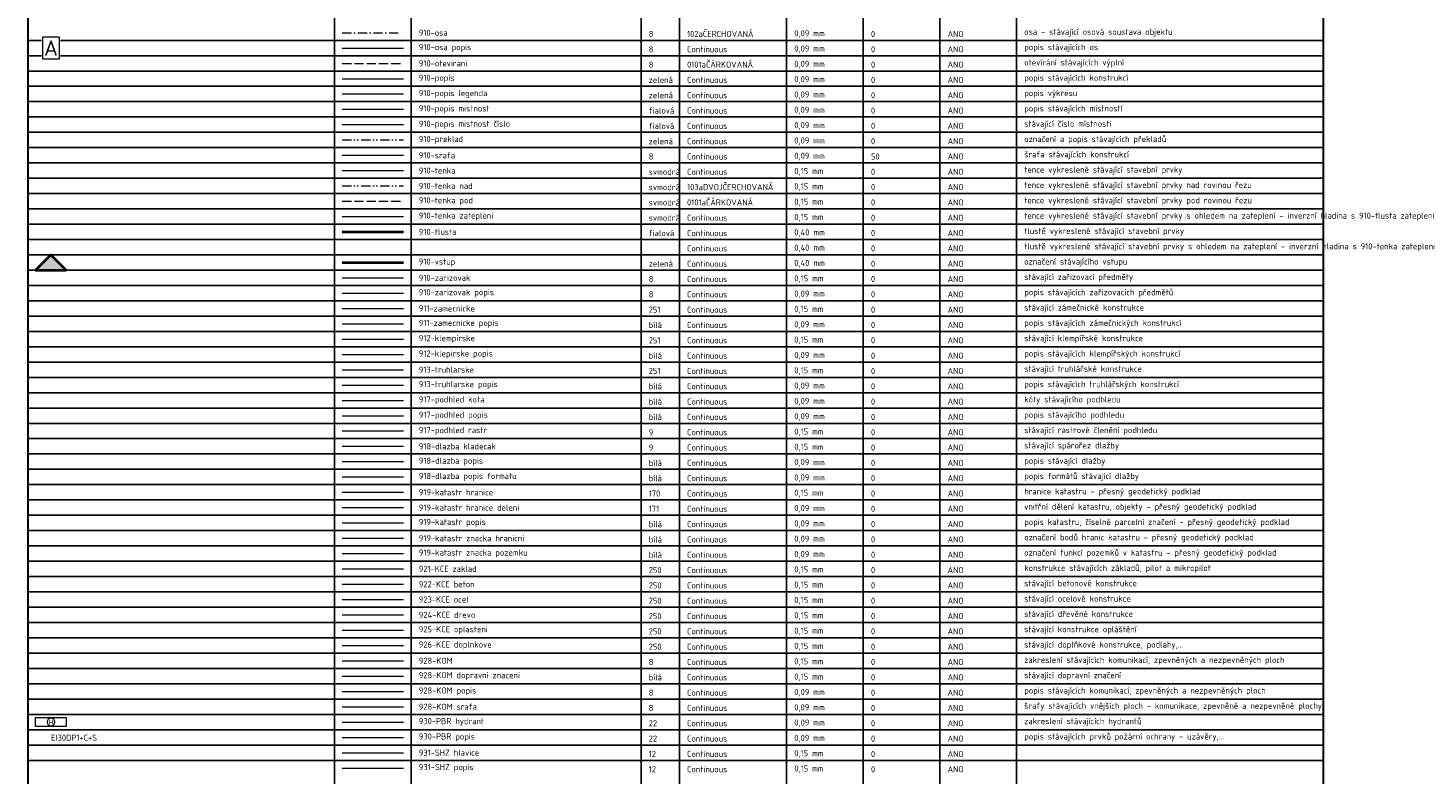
# Model space of a CAD drawing. Header units: metres. Extents: x -115250 to 1551995, y -140807 to 374743.
# Tile 3 of 205: x -110250 to -64578, y -109196 to -84846. Entities that reach past the tile are written whole.
import ezdxf

# ---------------------------------------------------------------- set-up
doc = ezdxf.new("R2010")
doc.units = ezdxf.units.M
doc.header["$LTSCALE"] = 100
doc.header["$PDMODE"] = 3
doc.header["$PDSIZE"] = 150
for name, pattern in [('0101aČÁRKOVANÁ', [4, 3, -1]), ('0102aČERCHOVANÁ', [5.1, 3, -1, 0.1, -1]), ('0103aDVOJČERCHOVANÁ', [6.2, 3, -1, 0.1, -1, 0.1, -1])]:
    doc.linetypes.add(name, pattern=pattern)
doc.layers.get('Defpoints').update_dxf_attribs({"lineweight": 9})
for name, color, linetype, lineweight in [('910-osa', 8, '0102aČERCHOVANÁ', 9), ('910-osa popis', 8, 'Continuous', 9), ('910-otevirani', 8, '0101aČÁRKOVANÁ', 9), ('910-popis', 3, 'Continuous', 9), ('910-popis legenda', 3, 'Continuous', 9), ('910-popis mistnost', 6, 'Continuous', 9), ('910-popis mistnost cislo', 6, 'Continuous', 9), ('910-preklad', 3, '0103aDVOJČERCHOVANÁ', 15), ('910-tenka', 4, 'Continuous', 15), ('910-tenka nad', 4, '0103aDVOJČERCHOVANÁ', 15), ('910-tenka pod', 4, '0101aČÁRKOVANÁ', 15), ('910-tenka zatepleni', 4, 'Continuous', 15), ('910-tlusta', 6, 'Continuous', 40), ('910-vstup', 3, 'Continuous', 40), ('910-zarizovak', 8, 'Continuous', 15), ('910-zarizovak popis', 8, 'Continuous', 9), ('911-zamecnicke', 251, 'Continuous', 15), ('911-zamecnicke popis', 7, 'Continuous', 9), ('912-klempirske', 251, 'Continuous', 15), ('912-klempirske popis', 7, 'Continuous', 9), ('913-truhlarske', 251, 'Continuous', 15), ('913-truhlarske popis', 7, 'Continuous', 9), ('917-podhled kota', 7, 'Continuous', 9), ('917-podhled popis', 7, 'Continuous', 9), ('917-pohled rastr', 9, 'Continuous', 15), ('918-dlazba kladecak', 9, 'Continuous', 15), ('918-dlazba popis', 7, 'Continuous', 9), ('918-dlazba popis formatu', 7, 'Continuous', 9), ('919-katastr hranice', 170, 'Continuous', 15), ('919-katastr hranice deleni', 171, 'Continuous', 9), ('919-katastr popis', 7, 'Continuous', 9), ('919-katastr znacka hranicni', 7, 'Continuous', 9), ('919-katastr znacka pozemku', 7, 'Continuous', 9), ('921-KCE zaklad', 250, 'Continuous', 15), ('922-KCE beton', 250, 'Continuous', 15), ('923-KCE ocel', 250, 'Continuous', 15), ('924-KCE drevo', 250, 'Continuous', 15), ('925-KCE oplasteni', 250, 'Continuous', 15), ('926-KCE doplnkove', 250, 'Continuous', 15), ('928-KOM', 8, 'Continuous', 15), ('928-KOM dopravni znaceni', 7, 'Continuous', 15), ('928-KOM popis', 8, 'Continuous', 9), ('928-KOM srafa', 8, 'Continuous', 9), ('930-PBR hydrant', 22, 'Continuous', 15), ('930-PBR popis', 22, 'Continuous', 9), ('931-SHZ hlavice', 12, 'Continuous', 15), ('931-SHZ popis', 12, 'Continuous', 15)]:
    doc.layers.add(name, color=color, linetype=linetype, lineweight=lineweight)
doc.layers.add('910-srafa', color=8, linetype='Continuous', lineweight=9, transparency=0.5)
doc.styles.add('ISOCPEUR', font='isocpeur.ttf')
doc.styles.get("Standard").update_dxf_attribs({"font": 'isocpeur.ttf'})
doc.dimstyles.new('popis', dxfattribs={"dimscale": 100, "dimtxt": 2.5, "dimasz": 2, "dimexe": 1, "dimexo": 1, "dimgap": -0.5, "dimtad": 0, "dimtih": 1, "dimtoh": 1, "dimdec": 0, "dimtxsty": 'ISOCPEUR', "dimblk": 'NONE', "dimcen": 0, "dimdle": 1, "dimse1": 1, "dimse2": 1, "dimsd1": 1, "dimsd2": 1, "dimclrd": 256, "dimclre": 256, "dimclrt": 256, "dimadec": 0, "dimazin": 0, "dimtfac": 1, "dimtdec": 0, "dimtix": 1, "dimtmove": 2, "dimatfit": 3, "dimldrblk": 'NONE', "dimfxl": 2, "dimtfill": 1, "dimlwd": -1, "dimlwe": -1, "dimarcsym": 0})

# ---------------------------------------------------------------- blocks, each defined once
blk = doc.blocks.new('*D41')
at = {"layer": '910-osa popis', "transparency": 16777216, "insert": (-109500, -85500), "char_height": 500, "attachment_point": 5, "style": 'ISOCPEUR', "bg_fill": 3, "box_fill_scale": 1.1, "bg_fill_color": 256, "bg_fill_true_color": 13158600, "bg_fill_transparency": 0}
blk.add_mtext('A', dxfattribs=at)
at = {"layer": '910-osa popis', "transparency": 16777216}
for p, q in [((-109225, -85150), (-109775, -85150)), ((-109775, -85150), (-109775, -85850)), ((-109225, -85850), (-109225, -85150)), ((-109775, -85850), (-109225, -85850))]:
    blk.add_line(p, q, dxfattribs=at)
at = {"layer": 'Defpoints', "color": 0, "transparency": 16777216}
blk.add_point((-109500, -85500), dxfattribs=at)
blk.add_point((-109500, -85500), dxfattribs=at)
blk.add_point((-109500, -85500), dxfattribs=at)
blk = doc.blocks.new('_None')
blk = doc.blocks.new('hydrant')
blk.add_circle((0, 0), 250)
at = {"insert": (0, 0), "char_height": 300, "attachment_point": 5}
blk.add_mtext_dynamic_manual_height_columns('H', width=177.5, gutter_width=12.5, heights=[0], dxfattribs=at)

msp = doc.modelspace()

# ---------------------------------------------------------------- hatches: boundary and pattern name
at = {"layer": '910-vstup'}
h = msp.add_hatch(color=256, dxfattribs=at)
h.dxf.hatch_style = 1
h.paths.add_polyline_path([(-109000, -92750), (-109500, -92250), (-110000, -92750)])

# ---------------------------------------------------------------- linework, layer by layer
at = {"lineweight": 30}
for p, q in [((-110250, 750), (-110250, -140250)), ((-68000, 750), (-68000, -140750))]:
    msp.add_line(p, q, dxfattribs=at)
for p, q in [((-100250, 750), (-100250, -140250)), ((-97750, 750), (-97750, -140250)), ((-90250, 750), (-90250, -140250)), ((-89000, 750), (-89000, -140250)), ((-85500, 750), (-85500, -140250)), ((-83000, 750), (-83000, -140250)), ((-80500, 750), (-80500, -140250)), ((-78000, 750), (-78000, -140250)), ((-110250, -85250), (-68000, -85250)), ((-110250, -85750), (-68000, -85750)), ((-110250, -86250), (-68000, -86250)), ((-110250, -86750), (-68000, -86750)), ((-110250, -87250), (-68000, -87250)), ((-110250, -87750), (-68000, -87750)), ((-110250, -88250), (-68000, -88250)), ((-110250, -88750), (-68000, -88750)), ((-110250, -89250), (-68000, -89250)), ((-110250, -89750), (-68000, -89750)), ((-110250, -90250), (-68000, -90250)), ((-110250, -90750), (-68000, -90750)), ((-110250, -91250), (-68000, -91250)), ((-110250, -91750), (-68000, -91750)), ((-110250, -92250), (-68000, -92250)), ((-110250, -92750), (-68000, -92750)), ((-110250, -93250), (-68000, -93250)), ((-110250, -93750), (-68000, -93750)), ((-110250, -94250), (-68000, -94250)), ((-110250, -94750), (-68000, -94750)), ((-110250, -95250), (-68000, -95250)), ((-110250, -95750), (-68000, -95750)), ((-110250, -96250), (-68000, -96250)), ((-110250, -96750), (-68000, -96750)), ((-110250, -97250), (-68000, -97250)), ((-110250, -97750), (-68000, -97750)), ((-110250, -98250), (-68000, -98250)), ((-110250, -98750), (-68000, -98750)), ((-110250, -99250), (-68000, -99250)), ((-110250, -99750), (-68000, -99750)), ((-110250, -100250), (-68000, -100250)), ((-110250, -100750), (-68000, -100750)), ((-110250, -101250), (-68000, -101250)), ((-110250, -101750), (-68000, -101750)), ((-110250, -102250), (-68000, -102250)), ((-110250, -102750), (-68000, -102750)), ((-110250, -103250), (-68000, -103250)), ((-110250, -103750), (-68000, -103750)), ((-110250, -104250), (-68000, -104250)), ((-110250, -104750), (-68000, -104750)), ((-110250, -105250), (-68000, -105250)), ((-110250, -105750), (-68000, -105750)), ((-110250, -106250), (-68000, -106250)), ((-110250, -106750), (-68000, -106750)), ((-110250, -107250), (-68000, -107250)), ((-110250, -107750), (-68000, -107750)), ((-110250, -108250), (-68000, -108250)), ((-110250, -108750), (-68000, -108750))]:
    msp.add_line(p, q)
at = {"layer": '910-osa'}
msp.add_lwpolyline([(-100000, -85000), (-98000, -85000)], dxfattribs=at)
at = {"layer": '910-osa popis'}
msp.add_lwpolyline([(-100000, -85500), (-98000, -85500)], dxfattribs=at)
at = {"layer": '910-otevirani'}
msp.add_lwpolyline([(-100000, -86000), (-98000, -86000)], dxfattribs=at)
at = {"layer": '910-popis'}
msp.add_lwpolyline([(-100000, -86500), (-98000, -86500)], dxfattribs=at)
at = {"layer": '910-popis legenda'}
msp.add_lwpolyline([(-100000, -87000), (-98000, -87000)], dxfattribs=at)
at = {"layer": '910-popis mistnost'}
msp.add_lwpolyline([(-100000, -87500), (-98000, -87500)], dxfattribs=at)
at = {"layer": '910-popis mistnost cislo'}
msp.add_lwpolyline([(-100000, -88000), (-98000, -88000)], dxfattribs=at)
at = {"layer": '910-preklad'}
msp.add_lwpolyline([(-100000, -88500), (-98000, -88500)], dxfattribs=at)
at = {"layer": '910-srafa'}
msp.add_lwpolyline([(-100000, -89000), (-98000, -89000)], dxfattribs=at)
at = {"layer": '910-tenka'}
msp.add_lwpolyline([(-100000, -89500), (-98000, -89500)], dxfattribs=at)
at = {"layer": '910-tenka nad', "linetype": '0103aDVOJČERCHOVANÁ'}
msp.add_lwpolyline([(-100000, -90000), (-98000, -90000)], dxfattribs=at)
at = {"layer": '910-tenka pod'}
msp.add_lwpolyline([(-100000, -90500), (-98000, -90500)], dxfattribs=at)
at = {"layer": '910-tenka zatepleni'}
msp.add_lwpolyline([(-100000, -91000), (-98000, -91000)], dxfattribs=at)
at = {"layer": '910-tlusta'}
msp.add_lwpolyline([(-100000, -91500), (-98000, -91500)], dxfattribs=at)
at = {"layer": '910-vstup'}
msp.add_lwpolyline([(-109000, -92750), (-109500, -92250), (-110000, -92750)], close=True, dxfattribs=at)
msp.add_lwpolyline([(-100000, -92500), (-98000, -92500)], dxfattribs=at)
at = {"layer": '910-zarizovak'}
msp.add_lwpolyline([(-100000, -93000), (-98000, -93000)], dxfattribs=at)
at = {"layer": '910-zarizovak popis'}
msp.add_lwpolyline([(-100000, -93500), (-98000, -93500)], dxfattribs=at)
at = {"layer": '911-zamecnicke'}
msp.add_lwpolyline([(-100000, -94000), (-98000, -94000)], dxfattribs=at)
at = {"layer": '911-zamecnicke popis'}
msp.add_lwpolyline([(-100000, -94500), (-98000, -94500)], dxfattribs=at)
at = {"layer": '912-klempirske'}
msp.add_lwpolyline([(-100000, -95000), (-98000, -95000)], dxfattribs=at)
at = {"layer": '912-klempirske popis'}
msp.add_lwpolyline([(-100000, -95500), (-98000, -95500)], dxfattribs=at)
at = {"layer": '913-truhlarske'}
msp.add_lwpolyline([(-100000, -96000), (-98000, -96000)], dxfattribs=at)
at = {"layer": '913-truhlarske popis'}
msp.add_lwpolyline([(-100000, -96500), (-98000, -96500)], dxfattribs=at)
at = {"layer": '917-podhled kota'}
msp.add_lwpolyline([(-100000, -97000), (-98000, -97000)], dxfattribs=at)
at = {"layer": '917-podhled popis'}
msp.add_lwpolyline([(-100000, -97500), (-98000, -97500)], dxfattribs=at)
at = {"layer": '917-pohled rastr'}
msp.add_lwpolyline([(-100000, -98000), (-98000, -98000)], dxfattribs=at)
at = {"layer": '918-dlazba kladecak'}
msp.add_lwpolyline([(-100000, -98500), (-98000, -98500)], dxfattribs=at)
at = {"layer": '918-dlazba popis'}
msp.add_lwpolyline([(-100000, -99000), (-98000, -99000)], dxfattribs=at)
at = {"layer": '918-dlazba popis formatu'}
msp.add_lwpolyline([(-100000, -99500), (-98000, -99500)], dxfattribs=at)
at = {"layer": '919-katastr hranice'}
msp.add_lwpolyline([(-100000, -100000), (-98000, -100000)], dxfattribs=at)
at = {"layer": '919-katastr hranice deleni'}
msp.add_lwpolyline([(-100000, -100500), (-98000, -100500)], dxfattribs=at)
at = {"layer": '919-katastr popis'}
msp.add_lwpolyline([(-100000, -101000), (-98000, -101000)], dxfattribs=at)
at = {"layer": '919-katastr znacka hranicni'}
msp.add_lwpolyline([(-100000, -101500), (-98000, -101500)], dxfattribs=at)
at = {"layer": '919-katastr znacka pozemku'}
msp.add_lwpolyline([(-100000, -102000), (-98000, -102000)], dxfattribs=at)
at = {"layer": '921-KCE zaklad'}
msp.add_lwpolyline([(-100000, -102500), (-98000, -102500)], dxfattribs=at)
at = {"layer": '922-KCE beton'}
msp.add_lwpolyline([(-100000, -103000), (-98000, -103000)], dxfattribs=at)
at = {"layer": '923-KCE ocel'}
msp.add_lwpolyline([(-100000, -103500), (-98000, -103500)], dxfattribs=at)
at = {"layer": '924-KCE drevo'}
msp.add_lwpolyline([(-100000, -104000), (-98000, -104000)], dxfattribs=at)
at = {"layer": '925-KCE oplasteni'}
msp.add_lwpolyline([(-100000, -104500), (-98000, -104500)], dxfattribs=at)
at = {"layer": '926-KCE doplnkove'}
msp.add_lwpolyline([(-100000, -105000), (-98000, -105000)], dxfattribs=at)
at = {"layer": '928-KOM'}
msp.add_lwpolyline([(-100000, -105500), (-98000, -105500)], dxfattribs=at)
at = {"layer": '928-KOM dopravni znaceni'}
msp.add_lwpolyline([(-100000, -106000), (-98000, -106000)], dxfattribs=at)
at = {"layer": '928-KOM popis'}
msp.add_lwpolyline([(-100000, -106500), (-98000, -106500)], dxfattribs=at)
at = {"layer": '928-KOM srafa'}
msp.add_lwpolyline([(-100000, -107000), (-98000, -107000)], dxfattribs=at)
at = {"layer": '930-PBR hydrant'}
msp.add_lwpolyline([(-109000, -107350), (-109000, -107650), (-110000, -107650), (-110000, -107350)], close=True, dxfattribs=at)
msp.add_lwpolyline([(-100000, -107500), (-98000, -107500)], dxfattribs=at)
at = {"layer": '930-PBR popis'}
msp.add_lwpolyline([(-100000, -108000), (-98000, -108000)], dxfattribs=at)
at = {"layer": '931-SHZ hlavice'}
msp.add_lwpolyline([(-100000, -108500), (-98000, -108500)], dxfattribs=at)
at = {"layer": '931-SHZ popis'}
msp.add_lwpolyline([(-100000, -109000), (-98000, -109000)], dxfattribs=at)

# ---------------------------------------------------------------- block references
at = {"layer": '930-PBR hydrant', "xscale": -0.5039979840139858, "yscale": 0.5039979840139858, "zscale": 0.5039979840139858, "rotation": 180}
msp.add_blockref('hydrant', (-109500, -107500), dxfattribs=at)

# ---------------------------------------------------------------- texts
at = {"char_height": 200, "attachment_point": 4}
for s, width, insert in [('102aČERCHOVANÁ', 2102, (-88750, -85039.9)), ('0,09 mm', 952, (-85250, -85039.9)), ('0', 122, (-82750, -85039.9)), ('ANO', 482, (-80250, -85039.9)), ('osa - stávající osová soustava objektu', 4882, (-77750, -85000)), ('0,09 mm', 952, (-85250, -85539.9)), ('popis stávajících os', 2442, (-77750, -85500)), ('Continuous', 1282, (-88750, -85539.9)), ('0,09 mm', 952, (-85250, -86039.9)), ('0', 122, (-82750, -85539.9)), ('ANO', 482, (-80250, -85539.9)), ('otevírání stávajících výplní', 3422, (-77750, -86000)), ('0101aČÁRKOVANÁ', 2102, (-88750, -86039.9)), ('0,09 mm', 952, (-85250, -86539.9)), ('0', 122, (-82750, -86039.9)), ('ANO', 482, (-80250, -86039.9)), ('popis stávajících konstrukcí', 3462, (-77750, -86500)), ('Continuous', 1282, (-88750, -86539.9)), ('0,09 mm', 952, (-85250, -87039.9)), ('0', 122, (-82750, -86539.9)), ('ANO', 482, (-80250, -86539.9)), ('popis výkresu', 1682, (-77750, -87000)), ('Continuous', 1282, (-88750, -87039.9)), ('0', 122, (-82750, -87039.9)), ('ANO', 482, (-80250, -87039.9)), ('popis stávajících místností', 3342, (-77750, -87500)), ('Continuous', 1282, (-88750, -87539.9)), ('0,09 mm', 952, (-85250, -87539.9)), ('0', 122, (-82750, -87539.9)), ('ANO', 482, (-80250, -87539.9)), ('Continuous', 1282, (-88750, -88039.9)), ('0,09 mm', 952, (-85250, -88039.9)), ('0', 122, (-82750, -88039.9)), ('ANO', 482, (-80250, -88039.9)), ('stávající číslo místnosti', 3002, (-77750, -88000)), ('Continuous', 1282, (-88750, -88539.9)), ('0,09 mm', 952, (-85250, -88539.9)), ('0', 122, (-82750, -88539.9)), ('ANO', 482, (-80250, -88539.9)), ('označení a popis stávajících překladů', 4642, (-77750, -88500)), ('Continuous', 1282, (-88750, -89039.9)), ('0,09 mm', 952, (-85250, -89039.9)), ('50', 262, (-82750, -89039.9)), ('ANO', 482, (-80250, -89039.9)), ('šrafa stávajících konstrukcí', 3502, (-77750, -89000)), ('Continuous', 1282, (-88750, -89539.9)), ('0,15 mm', 952, (-85250, -89539.9)), ('0', 122, (-82750, -89539.9)), ('ANO', 482, (-80250, -89539.9)), ('tence vykreslené stávající stavební prvky', 5242, (-77750, -89500)), ('103aDVOJČERCHOVANÁ', 2722, (-88750, -90039.9)), ('0,15 mm', 952, (-85250, -90039.9)), ('0', 122, (-82750, -90039.9)), ('ANO', 482, (-80250, -90039.9)), ('tence vykreslené stávající stavební prvky nad rovinou řezu', 7442, (-77750, -90000)), ('0101aČÁRKOVANÁ', 2102, (-88750, -90539.9)), ('0,15 mm', 952, (-85250, -90539.9)), ('tence vykreslené stávající stavební prvky pod rovinou řezu', 7442, (-77750, -90500)), ('0,15 mm', 952, (-85250, -91039.9)), ('0', 122, (-82750, -90539.9)), ('ANO', 482, (-80250, -90539.9)), ('tence vykreslené stávající stavební prvky s ohledem na zateplení - inverzní hladina s 910-tlusta zatepleni', 13422, (-77750, -91000)), ('Continuous', 1282, (-88750, -91039.9)), ('0,40 mm', 952, (-85250, -91539.9)), ('0', 122, (-82750, -91039.9)), ('ANO', 482, (-80250, -91039.9)), ('Continuous', 1282, (-88750, -91539.9)), ('0,40 mm', 952, (-85250, -92039.9)), ('0', 122, (-82750, -91539.9)), ('ANO', 482, (-80250, -91539.9)), ('tlustě vykreslené stávající stavební prvky', 5322, (-77750, -91500)), ('Continuous', 1282, (-88750, -92039.9)), ('0', 122, (-82750, -92039.9)), ('ANO', 482, (-80250, -92039.9)), ('označení stávajícího vstupu', 3442, (-77750, -92500)), ('tlustě vykreslené stávající stavební prvky s ohledem na zateplení - inverzní hladina s 910-tenka zatepleni', 13442, (-77750, -92000)), ('Continuous', 1282, (-88750, -92539.9)), ('0,40 mm', 952, (-85250, -92539.9)), ('0', 122, (-82750, -92539.9)), ('ANO', 482, (-80250, -92539.9)), ('stávající zařizovací předměty', 3642, (-77750, -93000)), ('Continuous', 1282, (-88750, -93039.9)), ('0,15 mm', 952, (-85250, -93039.9)), ('0', 122, (-82750, -93039.9)), ('ANO', 482, (-80250, -93039.9)), ('Continuous', 1282, (-88750, -93539.9)), ('0,09 mm', 952, (-85250, -93539.9)), ('0', 122, (-82750, -93539.9)), ('ANO', 482, (-80250, -93539.9)), ('popis stávajících zařizovacích předmětů', 4902, (-77750, -93500)), ('Continuous', 1282, (-88750, -94039.9)), ('0,15 mm', 952, (-85250, -94039.9)), ('0', 122, (-82750, -94039.9)), ('ANO', 482, (-80250, -94039.9)), ('stávající zámečnické konstrukce', 3942, (-77750, -94000)), ('Continuous', 1282, (-88750, -94539.9)), ('0,09 mm', 952, (-85250, -94539.9)), ('0', 122, (-82750, -94539.9)), ('ANO', 482, (-80250, -94539.9)), ('popis stávajících zámečnických konstrukcí', 5162, (-77750, -94500)), ('Continuous', 1282, (-88750, -95039.9)), ('0,15 mm', 952, (-85250, -95039.9)), ('0', 122, (-82750, -95039.9)), ('ANO', 482, (-80250, -95039.9)), ('stávající klempířské konstrukce', 3942, (-77750, -95000)), ('Continuous', 1282, (-88750, -95539.9)), ('0,09 mm', 952, (-85250, -95539.9)), ('0', 122, (-82750, -95539.9)), ('ANO', 482, (-80250, -95539.9)), ('popis stávajících klempířských konstrukcí', 5162, (-77750, -95500)), ('0,15 mm', 952, (-85250, -96039.9)), ('stávající truhlářské konstrukce', 3902, (-77750, -96000)), ('Continuous', 1282, (-88750, -96039.9)), ('0,09 mm', 952, (-85250, -96539.9)), ('0', 122, (-82750, -96039.9)), ('ANO', 482, (-80250, -96039.9)), ('popis stávajících truhlářských konstrukcí', 5122, (-77750, -96500)), ('Continuous', 1282, (-88750, -96539.9)), ('0,09 mm', 952, (-85250, -97039.9)), ('0', 122, (-82750, -96539.9)), ('ANO', 482, (-80250, -96539.9)), ('kóty stávajícího podhledu', 3162, (-77750, -97000)), ('Continuous', 1282, (-88750, -97039.9)), ('0,09 mm', 952, (-85250, -97539.9)), ('0', 122, (-82750, -97039.9)), ('ANO', 482, (-80250, -97039.9)), ('popis stávajícího podhledu', 3242, (-77750, -97500)), ('Continuous', 1282, (-88750, -97539.9)), ('0', 122, (-82750, -97539.9)), ('ANO', 482, (-80250, -97539.9)), ('stávající rastrové členění podhledu', 4382, (-77750, -98000)), ('Continuous', 1282, (-88750, -98039.9)), ('0,15 mm', 952, (-85250, -98039.9)), ('0', 122, (-82750, -98039.9)), ('ANO', 482, (-80250, -98039.9)), ('stávající spárořez dlažby', 3142, (-77750, -98500)), ('Continuous', 1282, (-88750, -98539.9)), ('0,15 mm', 952, (-85250, -98539.9)), ('0', 122, (-82750, -98539.9)), ('ANO', 482, (-80250, -98539.9)), ('Continuous', 1282, (-88750, -99039.9)), ('0,09 mm', 952, (-85250, -99039.9)), ('0', 122, (-82750, -99039.9)), ('ANO', 482, (-80250, -99039.9)), ('popis stávající dlažby', 2682, (-77750, -99000)), ('Continuous', 1282, (-88750, -99539.9)), ('0,09 mm', 952, (-85250, -99539.9)), ('0', 122, (-82750, -99539.9)), ('ANO', 482, (-80250, -99539.9)), ('popis formátů stávající dlažby', 3762, (-77750, -99500)), ('Continuous', 1282, (-88750, -100039.9)), ('0,15 mm', 952, (-85250, -100039.9)), ('0', 122, (-82750, -100039.9)), ('ANO', 482, (-80250, -100039.9)), ('hranice katastru - přesný geodetický podklad', 5662, (-77750, -100000)), ('Continuous', 1282, (-88750, -100539.9)), ('0,09 mm', 952, (-85250, -100539.9)), ('0', 122, (-82750, -100539.9)), ('ANO', 482, (-80250, -100539.9)), ('vnitřní dělení katastru, objekty - přesný geodetický podklad', 7552, (-77750, -100500)), ('Continuous', 1282, (-88750, -101039.9)), ('0,09 mm', 952, (-85250, -101039.9)), ('popis katastru, číselné parcelní značení - přesný geodetický podklad', 8612, (-77750, -101000)), ('0,09 mm', 952, (-85250, -101539.9)), ('0', 122, (-82750, -101039.9)), ('ANO', 482, (-80250, -101039.9)), ('označení bodů hranic katastru - přesný geodetický podklad', 7382, (-77750, -101500)), ('Continuous', 1282, (-88750, -101539.9)), ('0,09 mm', 952, (-85250, -102039.9)), ('0', 122, (-82750, -101539.9)), ('ANO', 482, (-80250, -101539.9)), ('označení funkcí pozemků v katastru - přesný geodetický podklad', 8142, (-77750, -102000)), ('Continuous', 1282, (-88750, -102039.9)), ('0,15 mm', 952, (-85250, -102539.9)), ('0', 122, (-82750, -102039.9)), ('ANO', 482, (-80250, -102039.9)), ('konstrukce stávajících základů, pilot a mikropilot', 6092, (-77750, -102500)), ('Continuous', 1282, (-88750, -102539.9)), ('0', 122, (-82750, -102539.9)), ('ANO', 482, (-80250, -102539.9)), ('stávající betonové konstrukce', 3722, (-77750, -103000)), ('Continuous', 1282, (-88750, -103039.9)), ('0,15 mm', 952, (-85250, -103039.9)), ('0', 122, (-82750, -103039.9)), ('ANO', 482, (-80250, -103039.9)), ('stávající ocelové konstrukce', 3522, (-77750, -103500)), ('Continuous', 1282, (-88750, -103539.9)), ('0,15 mm', 952, (-85250, -103539.9)), ('0', 122, (-82750, -103539.9)), ('ANO', 482, (-80250, -103539.9)), ('Continuous', 1282, (-88750, -104039.9)), ('0,15 mm', 952, (-85250, -104039.9)), ('0', 122, (-82750, -104039.9)), ('ANO', 482, (-80250, -104039.9)), ('stávající dřevěné konstrukce', 3582, (-77750, -104000)), ('Continuous', 1282, (-88750, -104539.9)), ('0,15 mm', 952, (-85250, -104539.9)), ('0', 122, (-82750, -104539.9)), ('ANO', 482, (-80250, -104539.9)), ('stávající konstrukce opláštění', 3762, (-77750, -104500)), ('Continuous', 1282, (-88750, -105039.9)), ('0,15 mm', 952, (-85250, -105039.9)), ('0', 122, (-82750, -105039.9)), ('ANO', 482, (-80250, -105039.9)), ('stávající doplňkové konstrukce, podlahy,...', 5182, (-77750, -105000)), ('Continuous', 1282, (-88750, -105539.9)), ('0,15 mm', 952, (-85250, -105539.9)), ('0', 122, (-82750, -105539.9)), ('ANO', 482, (-80250, -105539.9)), ('zakreslení stávajících komunikací, zpevněných a nezpevněných ploch', 8472, (-77750, -105500)), ('Continuous', 1282, (-88750, -106039.9)), ('0,15 mm', 952, (-85250, -106039.9)), ('0', 122, (-82750, -106039.9)), ('ANO', 482, (-80250, -106039.9)), ('stávající dopravní značení', 3262, (-77750, -106000)), ('0,09 mm', 952, (-85250, -106539.9)), ('popis stávajících komunikací, zpevněných a nezpevněných ploch', 7812, (-77750, -106500)), ('Continuous', 1282, (-88750, -106539.9)), ('0,09 mm', 952, (-85250, -107039.9)), ('0', 122, (-82750, -106539.9)), ('ANO', 482, (-80250, -106539.9)), ('šrafy stávajících vnějších ploch - komunikace, zpevněné a nezpevněné plochy', 9612, (-77750, -107000)), ('Continuous', 1282, (-88750, -107039.9)), ('0,09 mm', 952, (-85250, -107539.9)), ('0', 122, (-82750, -107039.9)), ('ANO', 482, (-80250, -107039.9)), ('zakreslení stávajících hydrantů', 3902, (-77750, -107500)), ('Continuous', 1282, (-88750, -107539.9)), ('0,09 mm', 952, (-85250, -108039.9)), ('0', 122, (-82750, -107539.9)), ('ANO', 482, (-80250, -107539.9)), ('popis stávajících prvků požární ochrany - uzávěry,...', 6532, (-77750, -108000)), ('Continuous', 1282, (-88750, -108039.9)), ('0', 122, (-82750, -108039.9)), ('ANO', 482, (-80250, -108039.9)), ('Continuous', 1282, (-88750, -108539.9)), ('0,15 mm', 952, (-85250, -108539.9)), ('0', 122, (-82750, -108539.9)), ('ANO', 482, (-80250, -108539.9)), ('Continuous', 1282, (-88750, -109039.9)), ('0,15 mm', 952, (-85250, -109039.9)), ('0', 122, (-82750, -109039.9)), ('ANO', 482, (-80250, -109039.9))]:
    msp.add_mtext_dynamic_manual_height_columns(s, width=width, gutter_width=12.5, heights=[0], dxfattribs=dict(at, insert=insert))
at = {"layer": '910-osa', "char_height": 200, "attachment_point": 4}
for s, width, insert in [('910-osa', 922, (-97500, -85000)), ('8', 122, (-90000, -85039.9))]:
    msp.add_mtext_dynamic_manual_height_columns(s, width=width, gutter_width=12.5, heights=[0], dxfattribs=dict(at, insert=insert))
at = {"layer": '910-osa popis', "char_height": 200, "attachment_point": 4}
for s, width, insert in [('910-osa popis', 1662, (-97500, -85500)), ('8', 122, (-90000, -85539.9))]:
    msp.add_mtext_dynamic_manual_height_columns(s, width=width, gutter_width=12.5, heights=[0], dxfattribs=dict(at, insert=insert))
at = {"layer": '910-otevirani', "char_height": 200, "attachment_point": 4}
for s, width, insert in [('910-otevirani', 1562, (-97500, -86000)), ('8', 122, (-90000, -86039.9))]:
    msp.add_mtext_dynamic_manual_height_columns(s, width=width, gutter_width=12.5, heights=[0], dxfattribs=dict(at, insert=insert))
at = {"layer": '910-popis', "char_height": 200, "attachment_point": 4}
for s, width, insert in [('910-popis', 1122, (-97500, -86500)), ('zelená', 762, (-90000, -86539.9))]:
    msp.add_mtext_dynamic_manual_height_columns(s, width=width, gutter_width=12.5, heights=[0], dxfattribs=dict(at, insert=insert))
at = {"layer": '910-popis legenda', "char_height": 200, "attachment_point": 4}
for s, width, insert in [('910-popis legenda', 2162, (-97500, -87000)), ('zelená', 762, (-90000, -87039.9))]:
    msp.add_mtext_dynamic_manual_height_columns(s, width=width, gutter_width=12.5, heights=[0], dxfattribs=dict(at, insert=insert))
at = {"layer": '910-popis mistnost', "char_height": 200, "attachment_point": 4}
for s, width, insert in [('910-popis mistnost', 2282, (-97500, -87500)), ('fialová', 802, (-90000, -87539.9))]:
    msp.add_mtext_dynamic_manual_height_columns(s, width=width, gutter_width=12.5, heights=[0], dxfattribs=dict(at, insert=insert))
at = {"layer": '910-popis mistnost cislo', "char_height": 200, "attachment_point": 4}
for s, width, insert in [('910-popis mistnost číslo', 2982, (-97500, -88000)), ('fialová', 802, (-90000, -88039.9))]:
    msp.add_mtext_dynamic_manual_height_columns(s, width=width, gutter_width=12.5, heights=[0], dxfattribs=dict(at, insert=insert))
at = {"layer": '910-preklad', "char_height": 200, "attachment_point": 4}
for s, width, insert in [('910-preklad', 1402, (-97500, -88500)), ('zelená', 762, (-90000, -88539.9))]:
    msp.add_mtext_dynamic_manual_height_columns(s, width=width, gutter_width=12.5, heights=[0], dxfattribs=dict(at, insert=insert))
at = {"layer": '910-srafa', "char_height": 200, "attachment_point": 4}
for s, width, insert in [('910-srafa', 1162, (-97500, -89000)), ('8', 122, (-90000, -89039.9))]:
    msp.add_mtext_dynamic_manual_height_columns(s, width=width, gutter_width=12.5, heights=[0], dxfattribs=dict(at, insert=insert))
at = {"layer": '910-tenka', "char_height": 200, "attachment_point": 4}
for s, width, insert in [('910-tenka', 1182, (-97500, -89500)), ('svmodrá', 982, (-90000, -89539.9))]:
    msp.add_mtext_dynamic_manual_height_columns(s, width=width, gutter_width=12.5, heights=[0], dxfattribs=dict(at, insert=insert))
at = {"layer": '910-tenka nad', "char_height": 200, "attachment_point": 4}
for s, width, insert in [('910-tenka nad', 1722, (-97500, -90000)), ('svmodrá', 982, (-90000, -90039.9))]:
    msp.add_mtext_dynamic_manual_height_columns(s, width=width, gutter_width=12.5, heights=[0], dxfattribs=dict(at, insert=insert))
at = {"layer": '910-tenka pod', "char_height": 200, "attachment_point": 4}
for s, width, insert in [('910-tenka pod', 1722, (-97500, -90500)), ('svmodrá', 982, (-90000, -90539.9))]:
    msp.add_mtext_dynamic_manual_height_columns(s, width=width, gutter_width=12.5, heights=[0], dxfattribs=dict(at, insert=insert))
at = {"layer": '910-tenka zatepleni', "char_height": 200, "attachment_point": 4}
for s, width, insert in [('910-tenka zatepleni', 2402, (-97500, -91000)), ('svmodrá', 982, (-90000, -91039.9))]:
    msp.add_mtext_dynamic_manual_height_columns(s, width=width, gutter_width=12.5, heights=[0], dxfattribs=dict(at, insert=insert))
at = {"layer": '910-tlusta', "char_height": 200, "attachment_point": 4}
for s, width, insert in [('910-tlusta', 1242, (-97500, -91500)), ('fialová', 802, (-90000, -91539.9))]:
    msp.add_mtext_dynamic_manual_height_columns(s, width=width, gutter_width=12.5, heights=[0], dxfattribs=dict(at, insert=insert))
at = {"layer": '910-vstup', "char_height": 200, "attachment_point": 4}
for s, width, insert in [('910-vstup', 1182, (-97500, -92500)), ('zelená', 762, (-90000, -92539.9))]:
    msp.add_mtext_dynamic_manual_height_columns(s, width=width, gutter_width=12.5, heights=[0], dxfattribs=dict(at, insert=insert))
at = {"layer": '910-zarizovak', "char_height": 200, "attachment_point": 4}
for s, width, insert in [('910-zarizovak', 1662, (-97500, -93000)), ('8', 122, (-90000, -93039.9))]:
    msp.add_mtext_dynamic_manual_height_columns(s, width=width, gutter_width=12.5, heights=[0], dxfattribs=dict(at, insert=insert))
at = {"layer": '910-zarizovak popis', "char_height": 200, "attachment_point": 4}
for s, width, insert in [('910-zarizovak popis', 2402, (-97500, -93500)), ('8', 122, (-90000, -93539.9))]:
    msp.add_mtext_dynamic_manual_height_columns(s, width=width, gutter_width=12.5, heights=[0], dxfattribs=dict(at, insert=insert))
at = {"layer": '911-zamecnicke', "char_height": 200, "attachment_point": 4}
for s, width, insert in [('911-zamecnicke', 1782, (-97500, -94000)), ('251', 362, (-90000, -94039.9))]:
    msp.add_mtext_dynamic_manual_height_columns(s, width=width, gutter_width=12.5, heights=[0], dxfattribs=dict(at, insert=insert))
at = {"layer": '911-zamecnicke popis', "char_height": 200, "attachment_point": 4}
for s, width, insert in [('911-zamecnicke popis', 2522, (-97500, -94500)), ('bílá', 442, (-90000, -94539.9))]:
    msp.add_mtext_dynamic_manual_height_columns(s, width=width, gutter_width=12.5, heights=[0], dxfattribs=dict(at, insert=insert))
at = {"layer": '912-klempirske', "char_height": 200, "attachment_point": 4}
for s, width, insert in [('912-klempirske', 1742, (-97500, -95000)), ('251', 362, (-90000, -95039.9))]:
    msp.add_mtext_dynamic_manual_height_columns(s, width=width, gutter_width=12.5, heights=[0], dxfattribs=dict(at, insert=insert))
at = {"layer": '912-klempirske popis', "char_height": 200, "attachment_point": 4}
for s, width, insert in [('912-klepirske popis', 2342, (-97500, -95500)), ('bílá', 442, (-90000, -95539.9))]:
    msp.add_mtext_dynamic_manual_height_columns(s, width=width, gutter_width=12.5, heights=[0], dxfattribs=dict(at, insert=insert))
at = {"layer": '913-truhlarske', "char_height": 200, "attachment_point": 4}
for s, width, insert in [('913-truhlarske', 1782, (-97500, -96000)), ('251', 442, (-90000, -96039.9))]:
    msp.add_mtext_dynamic_manual_height_columns(s, width=width, gutter_width=12.5, heights=[0], dxfattribs=dict(at, insert=insert))
at = {"layer": '913-truhlarske popis', "char_height": 200, "attachment_point": 4}
for s, width, insert in [('913-truhlarske popis', 2522, (-97500, -96500)), ('bílá', 442, (-90000, -96539.9))]:
    msp.add_mtext_dynamic_manual_height_columns(s, width=width, gutter_width=12.5, heights=[0], dxfattribs=dict(at, insert=insert))
at = {"layer": '917-podhled kota', "char_height": 200, "attachment_point": 4}
for s, width, insert in [('917-podhled kota', 2082, (-97500, -97000)), ('bílá', 442, (-90000, -97039.9))]:
    msp.add_mtext_dynamic_manual_height_columns(s, width=width, gutter_width=12.5, heights=[0], dxfattribs=dict(at, insert=insert))
at = {"layer": '917-podhled popis', "char_height": 200, "attachment_point": 4}
for s, width, insert in [('917-podhled popis', 2162, (-97500, -97500)), ('bílá', 442, (-90000, -97539.9))]:
    msp.add_mtext_dynamic_manual_height_columns(s, width=width, gutter_width=12.5, heights=[0], dxfattribs=dict(at, insert=insert))
at = {"layer": '917-pohled rastr', "char_height": 200, "attachment_point": 4}
for s, width, insert in [('917-podhled rastr', 2182, (-97500, -98000)), ('9', 122, (-90000, -98039.9))]:
    msp.add_mtext_dynamic_manual_height_columns(s, width=width, gutter_width=12.5, heights=[0], dxfattribs=dict(at, insert=insert))
at = {"layer": '918-dlazba kladecak', "char_height": 200, "attachment_point": 4}
for s, width, insert in [('918-dlazba kladecak', 2442, (-97500, -98500)), ('9', 122, (-90000, -98539.9))]:
    msp.add_mtext_dynamic_manual_height_columns(s, width=width, gutter_width=12.5, heights=[0], dxfattribs=dict(at, insert=insert))
at = {"layer": '918-dlazba popis', "char_height": 200, "attachment_point": 4}
for s, width, insert in [('918-dlazba popis', 2022, (-97500, -99000)), ('bílá', 442, (-90000, -99039.9))]:
    msp.add_mtext_dynamic_manual_height_columns(s, width=width, gutter_width=12.5, heights=[0], dxfattribs=dict(at, insert=insert))
at = {"layer": '918-dlazba popis formatu', "char_height": 200, "attachment_point": 4}
for s, width, insert in [('918-dlazba popis formatu', 3102, (-97500, -99500)), ('bílá', 442, (-90000, -99539.9))]:
    msp.add_mtext_dynamic_manual_height_columns(s, width=width, gutter_width=12.5, heights=[0], dxfattribs=dict(at, insert=insert))
at = {"layer": '919-katastr hranice', "char_height": 200, "attachment_point": 4}
for s, width, insert in [('919-katastr hranice', 2402, (-97500, -100000)), ('170', 362, (-90000, -100039.9))]:
    msp.add_mtext_dynamic_manual_height_columns(s, width=width, gutter_width=12.5, heights=[0], dxfattribs=dict(at, insert=insert))
at = {"layer": '919-katastr hranice deleni', "char_height": 200, "attachment_point": 4}
for s, width, insert in [('919-katastr hranice deleni', 3222, (-97500, -100500)), ('171', 322, (-90000, -100539.9))]:
    msp.add_mtext_dynamic_manual_height_columns(s, width=width, gutter_width=12.5, heights=[0], dxfattribs=dict(at, insert=insert))
at = {"layer": '919-katastr popis', "char_height": 200, "attachment_point": 4}
for s, width, insert in [('919-katastr popis', 2162, (-97500, -101000)), ('bílá', 442, (-90000, -101039.9))]:
    msp.add_mtext_dynamic_manual_height_columns(s, width=width, gutter_width=12.5, heights=[0], dxfattribs=dict(at, insert=insert))
at = {"layer": '919-katastr znacka hranicni', "char_height": 200, "attachment_point": 4}
for s, width, insert in [('919-katastr znacka hranicni', 3402, (-97500, -101500)), ('bílá', 442, (-90000, -101539.9))]:
    msp.add_mtext_dynamic_manual_height_columns(s, width=width, gutter_width=12.5, heights=[0], dxfattribs=dict(at, insert=insert))
at = {"layer": '919-katastr znacka pozemku', "char_height": 200, "attachment_point": 4}
for s, width, insert in [('919-katastr znacka pozemku', 3502, (-97500, -102000)), ('bílá', 442, (-90000, -102039.9))]:
    msp.add_mtext_dynamic_manual_height_columns(s, width=width, gutter_width=12.5, heights=[0], dxfattribs=dict(at, insert=insert))
at = {"layer": '921-KCE zaklad', "char_height": 200, "attachment_point": 4}
for s, width, insert in [('921-KCE zaklad', 1842, (-97500, -102500)), ('250', 402, (-90000, -102539.9))]:
    msp.add_mtext_dynamic_manual_height_columns(s, width=width, gutter_width=12.5, heights=[0], dxfattribs=dict(at, insert=insert))
at = {"layer": '922-KCE beton', "char_height": 200, "attachment_point": 4}
for s, width, insert in [('922-KCE beton', 1782, (-97500, -103000)), ('250', 402, (-90000, -103039.9))]:
    msp.add_mtext_dynamic_manual_height_columns(s, width=width, gutter_width=12.5, heights=[0], dxfattribs=dict(at, insert=insert))
at = {"layer": '923-KCE ocel', "char_height": 200, "attachment_point": 4}
for s, width, insert in [('923-KCE ocel', 1582, (-97500, -103500)), ('250', 402, (-90000, -103539.9))]:
    msp.add_mtext_dynamic_manual_height_columns(s, width=width, gutter_width=12.5, heights=[0], dxfattribs=dict(at, insert=insert))
at = {"layer": '924-KCE drevo', "char_height": 200, "attachment_point": 4}
for s, width, insert in [('924-KCE drevo', 1802, (-97500, -104000)), ('250', 402, (-90000, -104039.9))]:
    msp.add_mtext_dynamic_manual_height_columns(s, width=width, gutter_width=12.5, heights=[0], dxfattribs=dict(at, insert=insert))
at = {"layer": '925-KCE oplasteni', "char_height": 200, "attachment_point": 4}
for s, width, insert in [('925-KCE oplasteni', 2202, (-97500, -104500)), ('250', 402, (-90000, -104539.9))]:
    msp.add_mtext_dynamic_manual_height_columns(s, width=width, gutter_width=12.5, heights=[0], dxfattribs=dict(at, insert=insert))
at = {"layer": '926-KCE doplnkove', "char_height": 200, "attachment_point": 4}
for s, width, insert in [('926-KCE doplnkove', 2302, (-97500, -105000)), ('250', 402, (-90000, -105039.9))]:
    msp.add_mtext_dynamic_manual_height_columns(s, width=width, gutter_width=12.5, heights=[0], dxfattribs=dict(at, insert=insert))
at = {"layer": '928-KOM', "char_height": 200, "attachment_point": 4}
for s, width, insert in [('928-KOM', 1042, (-97500, -105500)), ('8', 122, (-90000, -105539.9))]:
    msp.add_mtext_dynamic_manual_height_columns(s, width=width, gutter_width=12.5, heights=[0], dxfattribs=dict(at, insert=insert))
at = {"layer": '928-KOM dopravni znaceni', "char_height": 200, "attachment_point": 4}
for s, width, insert in [('928-KOM dopravni znaceni', 3182, (-97500, -106000)), ('bílá', 442, (-90000, -106039.9))]:
    msp.add_mtext_dynamic_manual_height_columns(s, width=width, gutter_width=12.5, heights=[0], dxfattribs=dict(at, insert=insert))
at = {"layer": '928-KOM popis', "char_height": 200, "attachment_point": 4}
for s, width, insert in [('928-KOM popis', 1782, (-97500, -106500)), ('8', 122, (-90000, -106539.9))]:
    msp.add_mtext_dynamic_manual_height_columns(s, width=width, gutter_width=12.5, heights=[0], dxfattribs=dict(at, insert=insert))
at = {"layer": '928-KOM srafa', "char_height": 200, "attachment_point": 4}
for s, width, insert in [('928-KOM srafa', 1822, (-97500, -107000)), ('8', 122, (-90000, -107039.9))]:
    msp.add_mtext_dynamic_manual_height_columns(s, width=width, gutter_width=12.5, heights=[0], dxfattribs=dict(at, insert=insert))
at = {"layer": '930-PBR hydrant', "char_height": 200, "attachment_point": 4}
for s, width, insert in [('930-PBR hydrant', 2082, (-97500, -107500)), ('22', 262, (-90000, -107539.9))]:
    msp.add_mtext_dynamic_manual_height_columns(s, width=width, gutter_width=12.5, heights=[0], dxfattribs=dict(at, insert=insert))
at = {"layer": '930-PBR popis', "char_height": 200, "attachment_point": 4}
for s, width, insert in [('930-PBR popis', 1762, (-97500, -108000)), ('22', 262, (-90000, -108039.9))]:
    msp.add_mtext_dynamic_manual_height_columns(s, width=width, gutter_width=12.5, heights=[0], dxfattribs=dict(at, insert=insert))
at = {"layer": '930-PBR popis', "insert": (-108746.5, -108009.9), "char_height": 200, "width": 1462, "attachment_point": 5, "style": 'ISOCPEUR'}
msp.add_mtext('EI30DP1+C+S', dxfattribs=at)
at = {"layer": '931-SHZ hlavice', "char_height": 200, "attachment_point": 4}
for s, width, insert in [('931-SHZ hlavice', 1962, (-97500, -108500)), ('12', 442, (-90000, -108539.9))]:
    msp.add_mtext_dynamic_manual_height_columns(s, width=width, gutter_width=12.5, heights=[0], dxfattribs=dict(at, insert=insert))
at = {"layer": '931-SHZ popis', "char_height": 200, "attachment_point": 4}
for s, width, insert in [('931-SHZ popis', 1962, (-97500, -109000)), ('12', 442, (-90000, -109039.9))]:
    msp.add_mtext_dynamic_manual_height_columns(s, width=width, gutter_width=12.5, heights=[0], dxfattribs=dict(at, insert=insert))

# ---------------------------------------------------------------- next in the draw order: dimensions: what is measured, and where the dimension line sits
at = {"layer": '910-osa popis'}
dim = msp.add_linear_dim(base=(-109500, -85500), p1=(-109500, -85500), p2=(-109500, -85500), text='A', dimstyle='popis', override={"dimscale": 200}, dxfattribs=at)
dim.commit()
dim.dimension.update_dxf_attribs({"geometry": '*D41', "text_midpoint": (-109500, -85500)})

doc.saveas('drawing.dxf')
